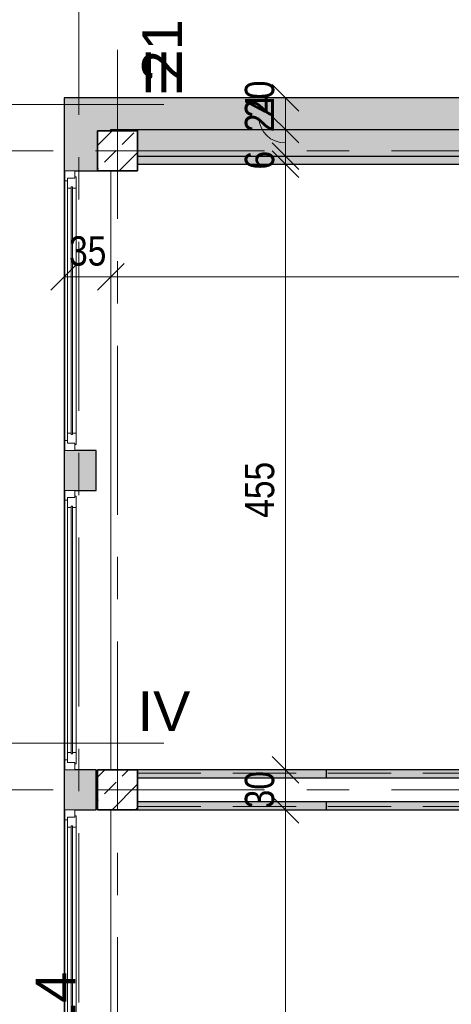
# Model space of a CAD drawing. Header units: centimetres. Extents: x -1743 to 21705, y -8842 to 3590.
# Tile 21 of 44: x -1286 to -962, y 2167 to 2907. Entities that reach past the tile are written whole.
import ezdxf

# ---------------------------------------------------------------- set-up
doc = ezdxf.new("R2010")
doc.units = ezdxf.units.CM
doc.linetypes.add('Oś', pattern=[222.25, 127, -31.75, 31.75, -31.75])
doc.linetypes.add('Ukryte', pattern=[71.438, 47.625, -23.813])
for name, color, linetype, lineweight in [('A-ANNO-DIMS', 211, 'Continuous', 13), ('A-ANNO-DIMS-100', 211, 'Continuous', 13), ('A-DETL-HDLN', 90, 'Ukryte', 9), ('A-GLAZ', 151, 'Continuous', 13), ('A-WALL', 113, 'Continuous', 13), ('S-COLS', 52, 'Continuous', 9), ('S-GRID', 1, 'Continuous', 13), ('S-GRID-IDEN', 1, 'Continuous', 13)]:
    doc.layers.add(name, color=color, linetype=linetype, lineweight=lineweight)
doc.styles.add('Arial Narrow_2', font='ARIALN.TTF', dxfattribs={"height": 22})
doc.styles.add('Arial_1', font='arial.ttf', dxfattribs={"height": 30})
doc.dimstyles.new('Diagonal_1_100__0_1_', dxfattribs={"dimscale": 30.48, "dimtxt": 22.515481, "dimasz": 0.656168, "dimexe": 0.164042, "dimexo": 0.0625, "dimgap": 0.065617, "dimtad": 1, "dimdec": 1, "dimrnd": 0.1, "dimdsep": 46, "dimtxsty": 'Arial Narrow_2', "dimblk1": 'OBLIQUE', "dimblk2": 'OBLIQUE', "dimsah": 1, "dimcen": 0.09, "dimazin": 0, "dimtfac": 1, "dimtdec": 4, "dimtix": 1, "dimtmove": 1, "dimatfit": 3, "dimfxl": 0.164042, "dimfxlon": 1, "dimtvp": 1, "dimtolj": 1, "dimtzin": 0, "dimarcsym": 2})
doc.dimstyles.new('Diagonal_1_100__0_1__1', dxfattribs={"dimscale": 30.48, "dimtxt": 22.515481, "dimasz": 0.656168, "dimexe": 0.164042, "dimexo": 0.0625, "dimgap": 0.065617, "dimtad": 1, "dimdec": 1, "dimrnd": 0.1, "dimdsep": 46, "dimtxsty": 'Arial Narrow_2', "dimblk1": 'OBLIQUE', "dimblk2": 'OBLIQUE', "dimsah": 1, "dimcen": 0.09, "dimazin": 0, "dimtfac": 1, "dimtdec": 4, "dimtix": 1, "dimtmove": 0, "dimatfit": 3, "dimfxl": 0.164042, "dimfxlon": 1, "dimtvp": 1, "dimtolj": 1, "dimtzin": 0, "dimarcsym": 2})
doc.dimstyles.new('Diagonal_1_100__0_1__2', dxfattribs={"dimscale": 30.48, "dimtxt": 22.515481, "dimasz": 0.656168, "dimexe": 0.164042, "dimexo": 0.0625, "dimgap": 0.065617, "dimtad": 1, "dimdec": 1, "dimrnd": 0.1, "dimdsep": 46, "dimtxsty": 'Arial Narrow_2', "dimblk1": 'OBLIQUE', "dimblk2": 'OBLIQUE', "dimsah": 1, "dimcen": 0.09, "dimazin": 0, "dimtfac": 1, "dimtdec": 4, "dimtix": 1, "dimtmove": 2, "dimatfit": 3, "dimfxl": 0.164042, "dimfxlon": 1, "dimtvp": 1, "dimtolj": 1, "dimtzin": 0, "dimarcsym": 2})

# ---------------------------------------------------------------- blocks, each defined once
blk = doc.blocks.new('Pawilon A_rvt-1-6_piętro IV __13_80 m_ - stan istniejący')
at = {"layer": 'S-GRID', "linetype": 'Oś'}
for p, q in [((-1241.62, 2168.65), (-1241.62, 3259.26)), ((-1177.97, 2843.33), (-1702.93, 2843.33)), ((-1177.97, 2363.33), (-1702.93, 2363.33))]:
    blk.add_line(p, q, dxfattribs=at)
at = {"layer": 'S-GRID-IDEN', "char_height": 30, "attachment_point": 5, "line_spacing_factor": 0.936439, "style": 'Arial_1'}
for s, insert, width in [('\\pxqc,t4.23333,8.46667,12.7,16.93333,21.16667,25.4,29.63333,33.86667,38.1,42.33333,46.56667,50.8,55.03333,59.26667,63.5,67.73333,71.96667,76.2,80.43333,84.66667,88.9,93.13333,97.36667,101.6,105.83333,110.06667,114.3,118.53333,122.76667,127,131.23333,135.46667;{III}', (-1177.84, 2867.39), 36.4), ('\\pxqc,t4.23333,8.46667,12.7,16.93333,21.16667,25.4,29.63333,33.86667,38.1,42.33333,46.56667,50.8,55.03333,59.26667,63.5,67.73333,71.96667,76.2,80.43333,84.66667,88.9,93.13333,97.36667,101.6,105.83333,110.06667,114.3,118.53333,122.76667,127,131.23333,135.46667;{IV}', (-1177.79, 2387.39), 41)]:
    blk.add_mtext(s, dxfattribs=dict(at, insert=insert, width=width))
at = {"layer": 'S-GRID-IDEN', "insert": (-1259.25, 2168.28), "char_height": 30, "width": 48.3, "attachment_point": 5, "rotation": 90, "line_spacing_factor": 0.936439, "style": 'Arial_1'}
blk.add_mtext('\\pxqc,t4.23333,8.46667,12.7,16.93333,21.16667,25.4,29.63333,33.86667,38.1,42.33333,46.56667,50.8,55.03333,59.26667,63.5,67.73333,71.96667,76.2,80.43333,84.66667,88.9,93.13333,97.36667,101.6,105.83333,110.06667,114.3,118.53333,122.76667,127,131.23333,135.46667;{14}', dxfattribs=at)
blk = doc.blocks.new('M_Concrete-Square-Column - 300 x 300mm-1795931-6_piętro IV __13_80 m_ - stan istniejący')
at = {"layer": 'S-COLS'}
h = blk.add_hatch(dxfattribs=at)
h.set_pattern_fill('FP_13', color=256, style=0, pattern_type=2)
h.set_pattern_definition([(45, (1212.623, -2808.326), (-17.67767, 17.67767), []), (45, (1230.3, -2808.326), (-17.67767, 17.67767), [12.5, -6.25])])
h.paths.add_polyline_path([(15, -15), (15, 15), (-15, 15), (-15, -15)], flags=0)
at = {"layer": 'S-COLS', "lineweight": 35}
for p, q in [((15, 15), (-15, 15)), ((-15, 15), (-15, -15)), ((15, -15), (15, 15)), ((-15, -15), (15, -15))]:
    blk.add_line(p, q, dxfattribs=at)
blk = doc.blocks.new('M_Concrete-Square-Column - 300 x 300mm-V15-6_piętro IV __13_80 m_ - stan istniejący')
at = {"layer": 'S-COLS'}
h = blk.add_hatch(dxfattribs=at)
h.set_pattern_fill('FP_19', color=256, style=0, pattern_type=2)
h.set_pattern_definition([(45, (1212.623, -2328.326), (-17.67767, 17.67767), []), (45, (1230.3, -2328.326), (-17.67767, 17.67767), [12.5, -6.25])])
h.paths.add_polyline_path([(15, -15), (15, 15), (-15, 15), (-15, -15)], flags=0)
at = {"layer": 'S-COLS', "lineweight": 35}
for p, q in [((15, 15), (-15, 15)), ((-15, 15), (-15, -15)), ((15, -15), (15, 15)), ((-15, -15), (15, -15))]:
    blk.add_line(p, q, dxfattribs=at)
blk = doc.blocks.new('Okno - automatyczna etykieta - 210x165 _nietypowy podział_-2208563-6_piętro IV __13_80 m_ - stan istniejący')
at = {"layer": 'A-GLAZ'}
for p, q in [((-97.5, 11.5), (-105, 11.5)), ((-105, 11.5), (-105, 4)), ((-105, 11.5), (105, 11.5)), ((-92, 9.5), (-99.5, 9.5)), ((-99.5, 9.5), (-99.5, 4)), ((-99.5, 4), (-99.5, 9.5)), ((-99.5, 9.5), (-97.5, 9.5)), ((-97.5, 9.5), (-97.5, 11.5)), ((97.5, 11.5), (-97.5, 11.5)), ((-92, 6.75), (-92, 9.5)), ((92, 9.5), (-92, 9.5)), ((99.5, 9.5), (92, 9.5)), ((92, 9.5), (92, 6.75)), ((105, 11.5), (97.5, 11.5)), ((97.5, 11.5), (97.5, 9.5)), ((97.5, 9.5), (99.5, 9.5)), ((99.5, 4), (99.5, 9.5)), ((99.5, 9.5), (99.5, 4)), ((105, 4), (105, 11.5)), ((-105, 4), (-99.5, 4)), ((-99.5, 4), (-100.5, 4)), ((-100.5, 4), (-100.5, 3)), ((-100.5, 3), (-92, 3)), ((93, 6.75), (-93, 6.75)), ((-93, 6.75), (-93, 5.75)), ((-93, 5.75), (-93, 6.75)), ((-93, 6.75), (-92, 6.75)), ((-93, 5.75), (93, 5.75)), ((-92, 5.75), (-93, 5.75)), ((-92, 3), (-92, 5.75)), ((92, 3), (-92, 3)), ((92, 6.75), (93, 6.75)), ((92, 5.75), (92, 3)), ((93, 5.75), (92, 5.75)), ((92, 3), (100.5, 3)), ((93, 5.75), (93, 6.75)), ((93, 6.75), (93, 5.75)), ((100.5, 4), (99.5, 4)), ((99.5, 4), (105, 4)), ((100.5, 3), (100.5, 4))]:
    blk.add_line(p, q, dxfattribs=at)
blk = doc.blocks.new('DIMBLOCK10-6_piętro IV __13_80 m_ - stan istniejący')
at = {"layer": 'A-ANNO-DIMS-100'}
for p, q in [((-1086.6, 2313.33), (-1096.6, 2323.33)), ((-1091.6, 2313.33), (-1081.6, 2313.33)), ((-1086.6, 2313.33), (-1091.6, 2313.33)), ((-1086.6, 1858.33), (-1086.6, 2313.33)), ((-1086.6, 2313.33), (-1076.6, 2303.33)), ((-1086.6, 1858.33), (-1096.6, 1868.33)), ((-1091.6, 1858.33), (-1081.6, 1858.33)), ((-1086.6, 1858.33), (-1091.6, 1858.33)), ((-1086.6, 1858.33), (-1076.6, 1848.33))]:
    blk.add_line(p, q, dxfattribs=at)
at = {"layer": 'A-ANNO-DIMS-100', "color": 0, "insert": (-1117.04, 2064.92), "char_height": 22, "width": 50.1774, "attachment_point": 1, "rotation": 90, "line_spacing_factor": 0.974696, "style": 'Arial Narrow_2'}
blk.add_mtext('455', dxfattribs=at)
blk = doc.blocks.new('_Oblique')
at = {"color": 0, "linetype": 'ByBlock', "lineweight": -2}
blk.add_line((-0.5, -0.5), (0.5, 0.5), dxfattribs=at)
blk = doc.blocks.new('DIMBLOCK11-6_piętro IV __13_80 m_ - stan istniejący')
at = {"layer": 'A-ANNO-DIMS-100'}
for p, q in [((-1086.6, 2343.33), (-1096.6, 2353.33)), ((-1091.6, 2343.33), (-1081.6, 2343.33)), ((-1086.6, 2343.33), (-1091.6, 2343.33)), ((-1086.6, 2313.33), (-1086.6, 2343.33)), ((-1086.6, 2343.33), (-1076.6, 2333.33)), ((-1086.6, 2313.33), (-1096.6, 2323.33)), ((-1091.6, 2313.33), (-1081.6, 2313.33)), ((-1086.6, 2313.33), (-1091.6, 2313.33)), ((-1086.6, 2313.33), (-1076.6, 2303.33))]:
    blk.add_line(p, q, dxfattribs=at)
at = {"layer": 'A-ANNO-DIMS-100', "color": 0, "insert": (-1117.04, 2314.39), "char_height": 22, "width": 33.4516, "attachment_point": 1, "rotation": 90, "line_spacing_factor": 0.974696, "style": 'Arial Narrow_2'}
blk.add_mtext('30', dxfattribs=at)
blk = doc.blocks.new('DIMBLOCK12-6_piętro IV __13_80 m_ - stan istniejący')
at = {"layer": 'A-ANNO-DIMS-100'}
for p, q in [((-1086.6, 2798.33), (-1096.6, 2808.33)), ((-1091.6, 2798.33), (-1081.6, 2798.33)), ((-1086.6, 2798.33), (-1091.6, 2798.33)), ((-1086.6, 2343.33), (-1086.6, 2798.33)), ((-1086.6, 2798.33), (-1076.6, 2788.33)), ((-1086.6, 2343.33), (-1096.6, 2353.33)), ((-1091.6, 2343.33), (-1081.6, 2343.33)), ((-1086.6, 2343.33), (-1091.6, 2343.33)), ((-1086.6, 2343.33), (-1076.6, 2333.33))]:
    blk.add_line(p, q, dxfattribs=at)
at = {"layer": 'A-ANNO-DIMS-100', "color": 0, "insert": (-1117.04, 2532.68), "char_height": 22, "width": 50.1774, "attachment_point": 1, "rotation": 90, "line_spacing_factor": 0.974696, "style": 'Arial Narrow_2'}
blk.add_mtext('455', dxfattribs=at)
blk = doc.blocks.new('DIMBLOCK13-6_piętro IV __13_80 m_ - stan istniejący')
at = {"layer": 'A-ANNO-DIMS-100'}
for p, q in [((-1086.6, 2804.33), (-1096.6, 2814.33)), ((-1086.6, 2798.33), (-1096.6, 2808.33)), ((-1091.6, 2804.33), (-1081.6, 2804.33)), ((-1086.6, 2804.33), (-1091.6, 2804.33)), ((-1086.6, 2798.33), (-1086.6, 2804.33)), ((-1086.6, 2804.33), (-1076.6, 2794.33)), ((-1091.6, 2798.33), (-1081.6, 2798.33)), ((-1086.6, 2798.33), (-1091.6, 2798.33)), ((-1086.6, 2798.33), (-1076.6, 2788.33))]:
    blk.add_line(p, q, dxfattribs=at)
at = {"layer": 'A-ANNO-DIMS-100', "color": 0, "insert": (-1117.04, 2794.36), "char_height": 22, "width": 16.7258, "attachment_point": 1, "rotation": 90, "line_spacing_factor": 0.974696, "style": 'Arial Narrow_2'}
blk.add_mtext('\\fArial Narrow|b0|i0|c238|p34|;6', dxfattribs=at)
blk = doc.blocks.new('DIMBLOCK14-6_piętro IV __13_80 m_ - stan istniejący')
at = {"layer": 'A-ANNO-DIMS-100'}
for p, q in [((-1086.6, 2824.33), (-1096.6, 2834.33)), ((-1091.6, 2824.33), (-1081.6, 2824.33)), ((-1086.6, 2824.33), (-1091.6, 2824.33)), ((-1086.6, 2804.33), (-1086.6, 2824.33)), ((-1086.6, 2824.33), (-1076.6, 2814.33)), ((-1086.6, 2804.33), (-1096.6, 2814.33)), ((-1091.6, 2804.33), (-1081.6, 2804.33)), ((-1086.6, 2804.33), (-1091.6, 2804.33)), ((-1086.6, 2804.33), (-1076.6, 2794.33))]:
    blk.add_line(p, q, dxfattribs=at)
blk.add_ellipse((-1086.6, 2833.21), major_axis=(-19.87, 0), ratio=0.950231, start_param=0, end_param=1.570796, dxfattribs=at)
at = {"layer": 'A-ANNO-DIMS-100', "color": 0, "insert": (-1117.04, 2833.21), "char_height": 22, "width": 33.4516, "attachment_point": 1, "rotation": 90, "line_spacing_factor": 0.974696, "style": 'Arial Narrow_2'}
blk.add_mtext('20', dxfattribs=at)
blk = doc.blocks.new('DIMBLOCK15-6_piętro IV __13_80 m_ - stan istniejący')
at = {"layer": 'A-ANNO-DIMS-100'}
for p, q in [((-1086.6, 2848.33), (-1096.6, 2858.33)), ((-1091.6, 2848.33), (-1081.6, 2848.33)), ((-1086.6, 2848.33), (-1091.6, 2848.33)), ((-1086.6, 2824.33), (-1086.6, 2848.33)), ((-1086.6, 2848.33), (-1076.6, 2838.33)), ((-1086.6, 2824.33), (-1096.6, 2834.33)), ((-1091.6, 2824.33), (-1081.6, 2824.33)), ((-1086.6, 2824.33), (-1091.6, 2824.33)), ((-1086.6, 2824.33), (-1076.6, 2814.33))]:
    blk.add_line(p, q, dxfattribs=at)
at = {"layer": 'A-ANNO-DIMS-100', "color": 0, "insert": (-1117.04, 2822.39), "char_height": 22, "width": 33.4516, "attachment_point": 1, "rotation": 90, "line_spacing_factor": 0.974696, "style": 'Arial Narrow_2'}
blk.add_mtext('24', dxfattribs=at)
blk = doc.blocks.new('DIMBLOCK260-6_piętro IV __13_80 m_ - stan istniejący')
at = {"layer": 'A-ANNO-DIMS-100'}
for p, q in [((-1252.62, 2713.76), (-1242.62, 2723.76)), ((-1217.62, 2713.76), (-1207.62, 2723.76)), ((-1252.62, 2718.76), (-1252.62, 2708.76)), ((-1252.62, 2713.76), (-1252.62, 2718.76)), ((-1217.62, 2718.76), (-1217.62, 2708.76)), ((-1217.62, 2713.76), (-1217.62, 2718.76)), ((-1252.62, 2713.76), (-1262.62, 2703.76)), ((-1252.62, 2713.76), (-1217.62, 2713.76)), ((-1217.62, 2713.76), (-1227.62, 2703.76))]:
    blk.add_line(p, q, dxfattribs=at)
at = {"layer": 'A-ANNO-DIMS-100', "color": 0, "insert": (-1249.06, 2744.2), "char_height": 22, "width": 33.4516, "attachment_point": 1, "line_spacing_factor": 0.974696, "style": 'Arial Narrow_2'}
blk.add_mtext('35', dxfattribs=at)
blk = doc.blocks.new('DIMBLOCK261-6_piętro IV __13_80 m_ - stan istniejący')
at = {"layer": 'A-ANNO-DIMS-100'}
for p, q in [((-1217.62, 2713.76), (-1207.62, 2723.76)), ((-567.62, 2713.76), (-557.62, 2723.76)), ((-1217.62, 2718.76), (-1217.62, 2708.76)), ((-1217.62, 2713.76), (-1217.62, 2718.76)), ((-567.62, 2718.76), (-567.62, 2708.76)), ((-567.62, 2713.76), (-567.62, 2718.76)), ((-1217.62, 2713.76), (-1227.62, 2703.76)), ((-1217.62, 2713.76), (-567.62, 2713.76)), ((-567.62, 2713.76), (-577.62, 2703.76))]:
    blk.add_line(p, q, dxfattribs=at)
at = {"layer": 'A-ANNO-DIMS-100', "color": 0, "insert": (-913.53, 2744.2), "char_height": 22, "width": 50.1774, "attachment_point": 1, "line_spacing_factor": 0.974696, "style": 'Arial Narrow_2'}
blk.add_mtext('650', dxfattribs=at)

msp = doc.modelspace()

# ---------------------------------------------------------------- hatches: boundary and pattern name
at = {"layer": 'A-WALL'}
for points in [[(-1227.62, 2793.33), (-1227.62, 2823.33), (-1217.62, 2823.33), (-1217.62, 2848.33), (-1252.62, 2848.33), (-1252.62, 2793.33), (-1244.62, 2793.33)], [(-627.62, 2804.33), (-627.62, 2824.33), (-1197.62, 2824.33), (-1197.62, 2804.33), (-719.16, 2804.33)], [(-627.62, 2798.33), (-627.62, 2804.33), (-1197.62, 2804.33), (-1197.62, 2798.33), (-719.16, 2798.33)], [(-1197.62, 2337.33), (-1055.62, 2337.33), (-1055.62, 2343.33), (-1197.62, 2343.33)], [(-800.62, 2337.33), (-800.62, 2343.33), (-1055.62, 2343.33), (-1055.62, 2337.33)], [(-1197.62, 2313.33), (-1055.62, 2313.33), (-1055.62, 2319.33), (-1197.62, 2319.33)], [(-800.62, 2313.33), (-800.62, 2319.33), (-1055.62, 2319.33), (-1055.62, 2313.33)]]:
    msp.add_hatch(color=9, dxfattribs=at).paths.add_polyline_path(points, flags=0)
h = msp.add_hatch(color=9, dxfattribs=at)
h.paths.add_polyline_path([(1227.38, 2824.33), (1227.38, 2848.33), (507.38, 2848.33), (507.38, 2824.33), (1203.38, 2824.33)], flags=0)
h.paths.add_polyline_path([(285.38, 2824.33), (307.38, 2824.33), (307.38, 2848.33), (267.38, 2848.33), (267.38, 2824.33)], flags=0)
h.paths.add_polyline_path([(113.38, 2824.33), (157.38, 2824.33), (157.38, 2848.33), (-182.62, 2848.33), (-182.62, 2824.33), (17.38, 2824.33)], flags=0)
h.paths.add_polyline_path([(-297.62, 2824.33), (-292.62, 2824.33), (-292.62, 2848.33), (-332.62, 2848.33), (-332.62, 2824.33), (-302.62, 2824.33)], flags=0)
h.paths.add_polyline_path([(-532.62, 2824.33), (-532.62, 2848.33), (-1217.62, 2848.33), (-1217.62, 2824.33), (-547.62, 2824.33)], flags=0)
h = msp.add_hatch(color=9, dxfattribs=at)
h.paths.add_polyline_path([(-1228.62, 1833.33), (-1228.62, 1863.33), (-1252.62, 1863.33), (-1252.62, 1833.33), (-1243.62, 1833.33)], flags=0)
h.paths.add_polyline_path([(-1228.62, 2073.33), (-1228.62, 2103.33), (-1252.62, 2103.33), (-1252.62, 2073.33), (-1244.62, 2073.33)], flags=0)
h.paths.add_polyline_path([(-1228.62, 2313.33), (-1228.62, 2343.33), (-1252.62, 2343.33), (-1252.62, 2313.33), (-1244.62, 2313.33)], flags=0)
h.paths.add_polyline_path([(-1244.62, 2553.33), (-1228.62, 2553.33), (-1228.62, 2583.33), (-1252.62, 2583.33), (-1252.62, 2553.33), (-1250.12, 2553.33)], flags=0)

# ---------------------------------------------------------------- linework, layer by layer
at = {"layer": 'A-DETL-HDLN'}
for p, q in [((-1197.62, 2340.83), (1172.38, 2340.83)), ((-1197.62, 2315.83), (1172.38, 2315.83))]:
    msp.add_line(p, q, dxfattribs=at)
at = {"layer": 'A-WALL', "color": 7, "lineweight": 25}
for p, q in [((-532.62, 2848.33), (-1252.62, 2848.33)), ((-1252.62, 2848.33), (-1252.62, 2793.33)), ((-1217.62, 2824.33), (-567.62, 2824.33)), ((-1217.62, 2823.33), (-1217.62, 2824.33)), ((-1197.62, 2824.33), (-1197.62, 2823.33)), ((-1197.62, 2804.33), (-627.62, 2804.33)), ((-1197.62, 2798.33), (-627.62, 2798.33)), ((-1252.62, 2793.33), (-1252.12, 2793.33)), ((-1244.62, 2793.33), (-1227.62, 2793.33)), ((-1252.12, 2583.33), (-1252.62, 2583.33)), ((-1252.62, 2583.33), (-1252.62, 2553.33)), ((-1228.62, 2583.33), (-1244.62, 2583.33)), ((-1228.62, 2553.33), (-1228.62, 2583.33)), ((-1252.62, 2553.33), (-1252.12, 2553.33)), ((-1244.62, 2553.33), (-1228.62, 2553.33)), ((-1252.12, 2343.33), (-1252.62, 2343.33)), ((-1252.62, 2343.33), (-1252.62, 2313.33)), ((-1228.62, 2343.33), (-1244.62, 2343.33)), ((-1228.62, 2313.33), (-1228.62, 2343.33)), ((-800.62, 2343.33), (-1197.62, 2343.33)), ((-1055.62, 2337.33), (-1055.62, 2343.33)), ((-1197.62, 2337.33), (-800.62, 2337.33)), ((-800.62, 2319.33), (-1197.62, 2319.33)), ((-1055.62, 2313.33), (-1055.62, 2319.33)), ((-1252.62, 2313.33), (-1252.12, 2313.33)), ((-1244.62, 2313.33), (-1228.62, 2313.33)), ((-1197.62, 2313.33), (-800.62, 2313.33))]:
    msp.add_line(p, q, dxfattribs=at)
at = {"layer": 'A-WALL'}
for p, q in [((-1252.62, 2583.33), (-1252.62, 2793.33)), ((-1217.62, 2793.33), (-1217.62, 2343.33)), ((-1252.62, 2343.33), (-1252.62, 2553.33)), ((-1252.62, 2103.33), (-1252.62, 2313.33)), ((-1217.62, 2313.33), (-1217.62, 1863.33))]:
    msp.add_line(p, q, dxfattribs=at)
at = {"layer": 'S-GRID', "linetype": 'Oś'}
for p, q in [((-1212.62, 2884.27), (-1212.62, 27.13)), ((1342.46, 2808.33), (-1368.76, 2808.33)), ((1342.46, 2328.33), (-1368.76, 2328.33))]:
    msp.add_line(p, q, dxfattribs=at)

# ---------------------------------------------------------------- block references
at = {"lineweight": 5}
msp.add_blockref('Pawilon A_rvt-1-6_piętro IV __13_80 m_ - stan istniejący', (0, 0), dxfattribs=at)
at = {"layer": 'A-GLAZ', "rotation": 89.9999999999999}
for p in [(-1240.62, 2688.33), (-1240.62, 2448.33), (-1240.62, 2208.33)]:
    msp.add_blockref('Okno - automatyczna etykieta - 210x165 _nietypowy podział_-2208563-6_piętro IV __13_80 m_ - stan istniejący', p, dxfattribs=at)
at = {"layer": 'S-COLS'}
for name, p in [('M_Concrete-Square-Column - 300 x 300mm-1795931-6_piętro IV __13_80 m_ - stan istniejący', (-1212.62, 2808.33)), ('M_Concrete-Square-Column - 300 x 300mm-V15-6_piętro IV __13_80 m_ - stan istniejący', (-1212.62, 2328.33))]:
    msp.add_blockref(name, p, dxfattribs=at)

# ---------------------------------------------------------------- texts
at = {"layer": 'S-GRID-IDEN', "insert": (-1179.12, 2883.93), "char_height": 30, "width": 48.3, "attachment_point": 5, "rotation": 90, "line_spacing_factor": 0.936439, "style": 'Arial_1'}
msp.add_mtext('\\pxqc,t4.23333,8.46667,12.7,16.93333,21.16667,25.4,29.63333,33.86667,38.1,42.33333,46.56667,50.8,55.03333,59.26667,63.5,67.73333,71.96667,76.2,80.43333,84.66667,88.9,93.13333,97.36667,101.6,105.83333,110.06667,114.3,118.53333,122.76667,127,131.23333,135.46667;{21}', dxfattribs=at)

# ---------------------------------------------------------------- dimensions: what is measured, and where the dimension line sits
at = {"layer": 'A-ANNO-DIMS'}
for base, p1, p2, dimstyle, override, picture, middle in [((-1086.6, 2824.33), (-1091.6, 2804.33), (-1091.6, 2824.33), 'Diagonal_1_100__0_1_', {"dimpost": '<>', "dimfxl": 20}, 'DIMBLOCK14-6_piętro IV __13_80 m_ - stan istniejący', (-1102.37, 2849.93)), ((-1086.6, 2798.33), (-1091.6, 2343.33), (-1091.6, 2798.33), 'Diagonal_1_100__0_1__2', {"dimpost": '<>', "dimfxl": 455}, 'DIMBLOCK12-6_piętro IV __13_80 m_ - stan istniejący', (-1102.37, 2557.77))]:
    dim = msp.add_linear_dim(base=base, p1=p1, p2=p2, angle=90, dimstyle=dimstyle, override=override, dxfattribs=at)
    dim.commit()
    dim.dimension.update_dxf_attribs({"geometry": picture, "text_midpoint": middle, "dimtype": 160, "text_rotation": 90})
for base, p1, p2, override, picture, middle in [((-1086.6, 2848.33), (-1091.6, 2824.33), (-1091.6, 2848.33), {"dimpost": '<>', "dimfxl": 24}, 'DIMBLOCK15-6_piętro IV __13_80 m_ - stan istniejący', (-1099.65, 2836.33)), ((-1086.6, 2804.33), (-1091.6, 2798.33), (-1091.6, 2804.33), {"dimpost": '<>', "dimfxl": 6}, 'DIMBLOCK13-6_piętro IV __13_80 m_ - stan istniejący', (-1099.84, 2801.33)), ((-1086.6, 2343.33), (-1091.6, 2313.33), (-1091.6, 2343.33), {"dimpost": '<>', "dimfxl": 30}, 'DIMBLOCK11-6_piętro IV __13_80 m_ - stan istniejący', (-1099.84, 2328.33)), ((-1086.6, 2313.33), (-1091.6, 1858.33), (-1091.6, 2313.33), {"dimpost": '<>', "dimfxl": 455}, 'DIMBLOCK10-6_piętro IV __13_80 m_ - stan istniejący', (-1099.79, 2085.83))]:
    dim = msp.add_linear_dim(base=base, p1=p1, p2=p2, angle=90, dimstyle='Diagonal_1_100__0_1__1', override=override, dxfattribs=at)
    dim.commit()
    dim.dimension.update_dxf_attribs({"geometry": picture, "text_midpoint": middle})
for base, p1, p2, override, picture, middle in [((-1217.62, 2713.76), (-1252.62, 2718.76), (-1217.62, 2718.76), {"dimpost": '<>', "dimfxl": 35}, 'DIMBLOCK260-6_piętro IV __13_80 m_ - stan istniejący', (-1235.12, 2726.99)), ((-567.62, 2713.76), (-1217.62, 2718.76), (-567.62, 2718.76), {"dimpost": '<>', "dimfxl": 650}, 'DIMBLOCK261-6_piętro IV __13_80 m_ - stan istniejący', (-892.62, 2726.99))]:
    dim = msp.add_linear_dim(base=base, p1=p1, p2=p2, dimstyle='Diagonal_1_100__0_1__1', override=override, dxfattribs=at)
    dim.commit()
    dim.dimension.update_dxf_attribs({"geometry": picture, "text_midpoint": middle})

doc.saveas('drawing.dxf')
